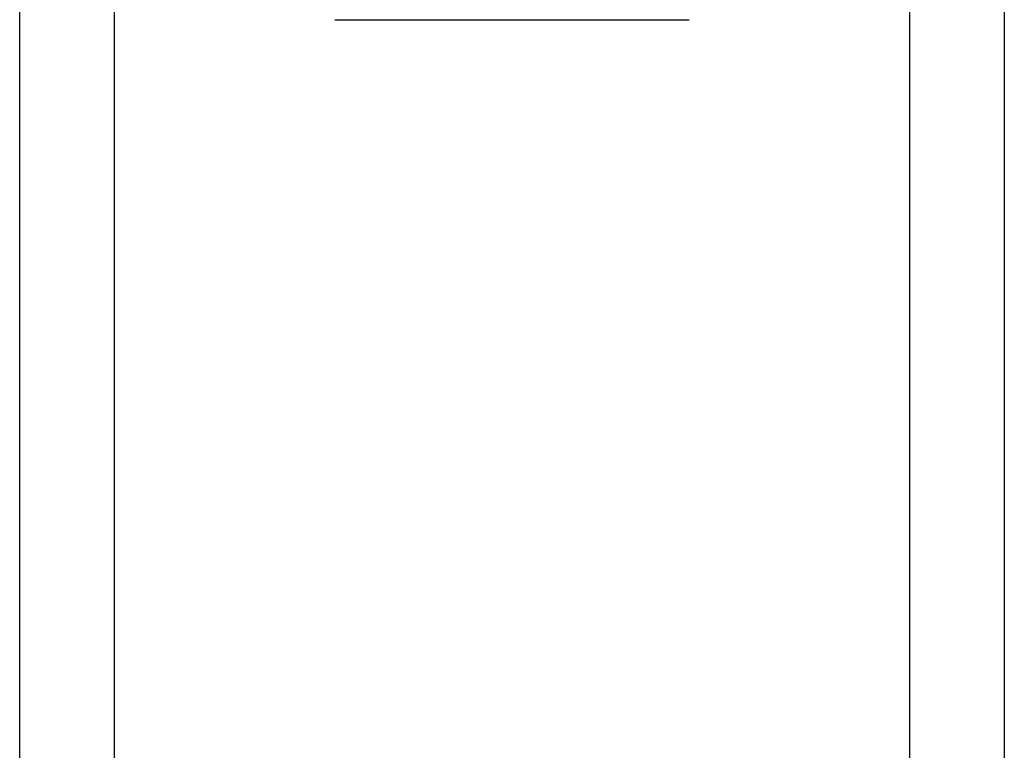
# Model space of a CAD drawing. Header units: inches. Extents: x 2.3 to 62.6, y 3.3 to 33.7.
# Tile 33 of 57: x 4.376 to 4.938, y 23.252 to 23.669. Entities that reach past the tile are written whole.
import ezdxf

# ---------------------------------------------------------------- set-up
doc = ezdxf.new("R2010")
doc.units = ezdxf.units.IN
doc.header["$MEASUREMENT"] = 0
doc.layers.add('Visible Edges(ANSI)', color=7, linetype='Continuous', lineweight=25)
doc.layers.add('Visible Tangent Edges(ANSI)', color=7, linetype='Continuous', lineweight=25)

msp = doc.modelspace()

# ---------------------------------------------------------------- linework, layer by layer
at = {"layer": 'Visible Edges(ANSI)'}
for p, q in [((4.37614, 10.74221), (4.37614, 24.19103)), ((4.93814, 24.19103), (4.93814, 10.74221)), ((4.55599, 23.66937), (4.75829, 23.66937))]:
    msp.add_line(p, q, dxfattribs=at)
at = {"layer": 'Visible Tangent Edges(ANSI)'}
for p, q in [((4.42999, 24.19103), (4.42999, 10.74221)), ((4.88429, 10.74221), (4.88429, 24.19103))]:
    msp.add_line(p, q, dxfattribs=at)

doc.saveas('drawing.dxf')
